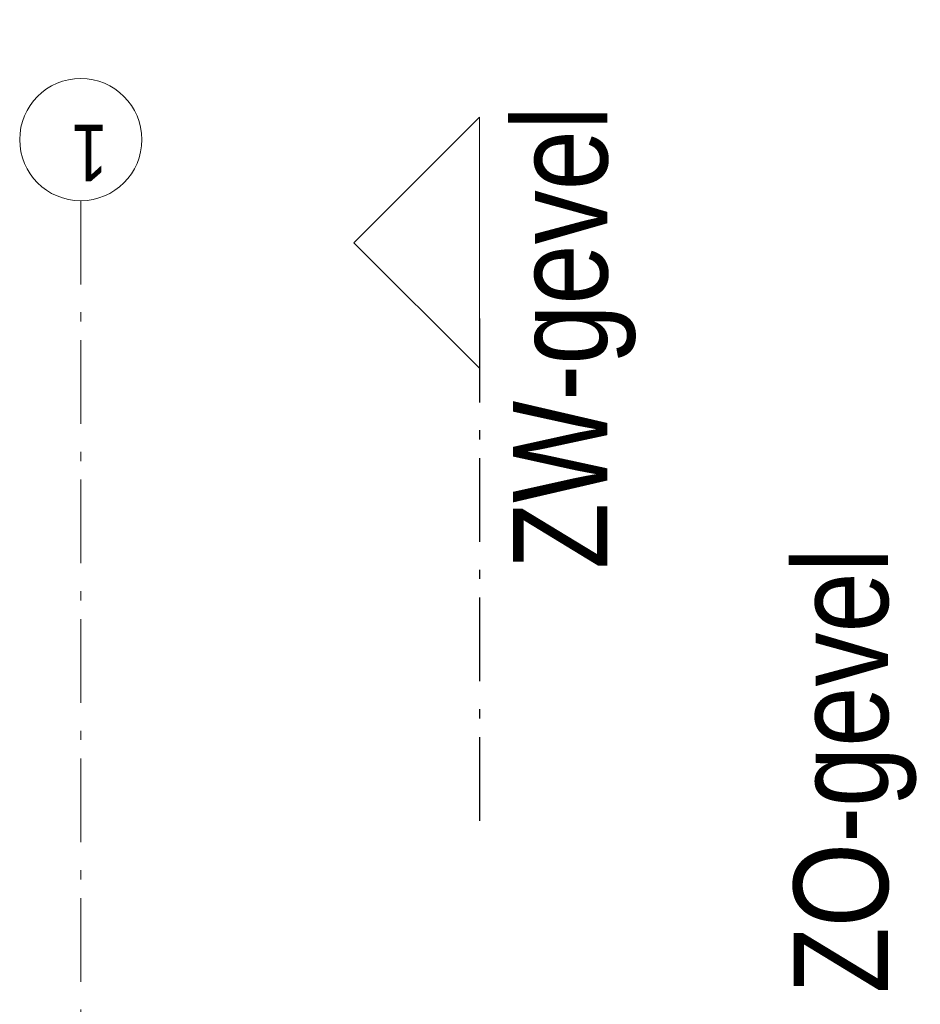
# Model space of a CAD drawing. Header units: millimetres. Extents: x 164654 to 368283, y 131426 to 252133.
# Tile 144 of 144: x 359304 to 361996, y 249191 to 252133. Entities that reach past the tile are written whole.
import ezdxf

# ---------------------------------------------------------------- set-up
doc = ezdxf.new("R2010")
doc.units = ezdxf.units.MM
doc.header["$LTSCALE"] = 400
doc.linetypes.add('STYLE_06', pattern=[1.041641, 0.625, -0.208282, 0.069427, -0.138931])
doc.layers.add('Binnenkozijnen', color=140, linetype='Continuous', lineweight=15)
doc.layers.add('None', color=7, linetype='Continuous', lineweight=9)
doc.styles.add('Arial Narrow', font='ARIALN.TTF', dxfattribs={"height": 222.25})

msp = doc.modelspace()

# ---------------------------------------------------------------- linework, layer by layer
at = {"layer": 'None', "color": 43, "linetype": 'STYLE_06', "lineweight": 9}
msp.add_line((359486.97992, 251591.69912), (359486.97992, 217871.79849), dxfattribs=at)
at = {"layer": 'None', "color": 92, "linetype": 'STYLE_06', "lineweight": 25}
msp.add_line((360678.44956, 251239.3261), (360678.44956, 249739.3261), dxfattribs=at)
at = {"layer": 'None', "color": 140, "linetype": 'Continuous', "lineweight": 15, "flags": 128}
msp.add_lwpolyline([(360678.44956, 251841.2011), (360678.44956, 251091.2011), (360303.44956, 251466.2011)], close=True, dxfattribs=at)
at = {"layer": 'None', "color": 43, "linetype": 'Continuous', "lineweight": 9}
msp.add_circle((359486.97992, 251774.30554), 182.60642, dxfattribs=at)

# ---------------------------------------------------------------- texts
at = {"layer": 'Binnenkozijnen', "color": 1, "char_height": 282.222222, "attachment_point": 1, "rotation": 90, "style": 'Arial Narrow'}
for s, insert in [('ZW-gevel', (360778.83259, 250491.54042)), ('ZO-gevel', (361617.47794, 249223.79956))]:
    msp.add_mtext(s, dxfattribs=dict(at, insert=insert))
at = {"layer": 'None', "color": 43, "insert": (359567.43515, 251649.42221), "char_height": 169.33333, "width": 160.910466, "attachment_point": 1, "rotation": 180, "style": 'Arial Narrow'}
msp.add_mtext('1', dxfattribs=at)

doc.saveas('drawing.dxf')
